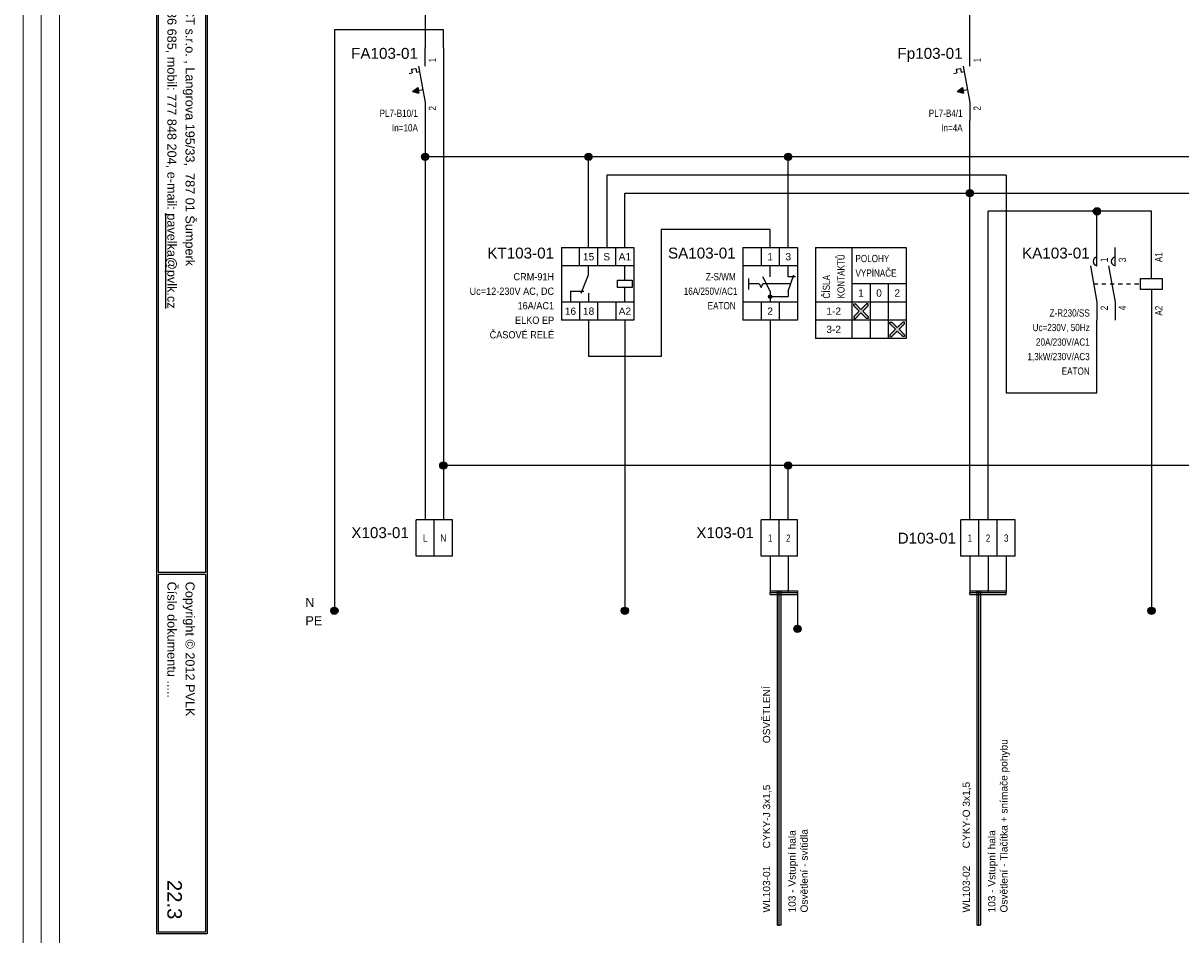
# Model space of a CAD drawing. Extents: x -9683 to -1855, y 4058 to 4698.
# Tile 8 of 50: x -8596 to -8277, y 4231 to 4482. Entities that reach past the tile are written whole.
import ezdxf
from ezdxf.enums import TextEntityAlignment as Align

# ---------------------------------------------------------------- set-up
doc = ezdxf.new("R2010")
doc.units = 0
doc.header["$MEASUREMENT"] = 0
doc.linetypes.add('DASHED', pattern=[0.564444, 0.282222, -0.282222])
for name, color, linetype in [('1-KRESBA', 7, 'Continuous'), ('__Bílá', 7, 'Continuous'), ('__Rudá 010', 10, 'Continuous'), ('__Svmodrá', 4, 'Continuous'), ('__Vínová 220', 220, 'Continuous'), ('__Zelená', 3, 'Continuous'), ('__Černá 250', 7, 'Continuous')]:
    doc.layers.add(name, color=color, linetype=linetype)
doc.styles.add('Arial', font='arial.ttf')

# ---------------------------------------------------------------- blocks, each defined once
blk = doc.blocks.new('BLK_Razítko_malé_pro_rozváděče')
at = {"layer": '__Bílá'}
for p, q in [((15, -405), (294, -405)), ((15.5, -405.5), (194.5, -405.5)), ((194.5, -405.5), (194.5, -418.5)), ((195, -405.5), (195, -418.5)), ((195, -405.5), (293.5, -405.5)), ((293.5, -405.5), (293.5, -418.5)), ((294, -405), (294, -419)), ((15, -419), (294, -419)), ((15.5, -418.5), (194.5, -418.5)), ((195, -418.5), (293.5, -418.5))]:
    blk.add_line(p, q, dxfattribs=at)
at = {"layer": '__Bílá', "style": 'Arial'}
for s, p in [('PVLK PROJECT s.r.o. , Langrova 195/33,  787 01 Šumperk', (17.5, -411)), ('Copyright © 2012 PVLK', (197, -411)), ('Telefon: 773 836 685, mobil: 777 848 204, e-mail: %%Upavelka@pvlk.cz', (17.5, -416)), ('Číslo dokumentu .....', (197, -416))]:
    blk.add_text(s, height=2.5, dxfattribs=at).set_placement(p)
at = {"layer": '__Vínová 220', "style": 'Arial'}
blk.add_attdef('ČÍSLO', text='', height=4, dxfattribs=at).set_placement((290, -416), align=Align.RIGHT)
blk = doc.blocks.new('V0085A01')
h = blk.add_hatch(color=256)
edge = h.paths.add_edge_path()
edge.add_arc((0, 0), 1, 0, 360)
blk.add_circle((0, 0), 1)
blk = doc.blocks.new('CRM-91H')
for p, q in [((-4.26, 10.79), (-4.26, -9.21)), ((-4.26, 10.79), (15.74, 10.79)), ((0.74, 5.79), (0.74, 10.79)), ((5.74, 10.79), (5.74, 5.79)), ((10.74, 5.79), (10.74, 10.79)), ((15.74, 10.79), (15.74, -9.21)), ((15.74, 5.79), (-4.26, 5.79)), ((1.24, -1.71), (3.24, 3.29)), ((3.24, 3.29), (3.24, 5.79)), ((13.24, 1.79), (13.24, 5.79)), ((11.24, -0.21), (11.24, 1.79)), ((11.24, 1.79), (15.24, 1.79)), ((15.24, 1.79), (15.24, -0.21)), ((-1.76, -1.21), (-1.76, -4.21)), ((-1.76, -1.21), (1.92, -1.21)), ((3.24, -1.71), (3.24, -4.21)), ((15.24, -0.21), (11.24, -0.21)), ((13.24, -4.21), (13.24, -0.21)), ((15.74, -4.21), (-4.26, -4.21)), ((0.74, -4.21), (0.74, -9.21)), ((5.74, -4.21), (5.74, -9.21)), ((10.74, -4.21), (10.74, -9.21)), ((15.74, -9.21), (-4.26, -9.21))]:
    blk.add_line(p, q)
at = {"style": 'Arial'}
for s, p in [('15', (3.24, 7.29)), ('S', (8.24, 7.29)), ('A1', (13.24, 7.29)), ('16', (-1.76, -7.71)), ('18', (3.24, -7.71)), ('A2', (13.24, -7.71))]:
    blk.add_text(s, height=2, dxfattribs=at).set_placement(p, align=Align.CENTER)
blk.add_attdef('POPIS', text='', height=3, dxfattribs=at).set_placement((-6.26, 7.79), align=Align.RIGHT)
at = {"style": 'Arial', "width": 0.9}
for tag, p in [('TYP', (-6.26, 1.79)), ('CÍVKA', (-6.26, -2.21)), ('PROUD', (-6.26, -6.21)), ('DOPLŇ1', (-6.26, -10.21)), ('DOPLŇ2', (-6.26, -14.21))]:
    blk.add_attdef(tag, text='', height=2, dxfattribs=at).set_placement(p, align=Align.RIGHT)
blk = doc.blocks.new('V0109A02')
for p, q in [((0, 0), (0, 10)), ((5, 10), (0, 10)), ((5, 0), (5, 10)), ((10, 10), (5, 10)), ((10, 0), (10, 10)), ((5, 0), (0, 0)), ((10, 0), (5, 0))]:
    blk.add_line(p, q)
at = {"style": 'Arial'}
blk.add_attdef('POPIS', text='', height=3, dxfattribs=at).set_placement((-2, 5), align=Align.RIGHT)
at = {"style": 'Arial', "width": 0.8}
for tag, p in [('S1', (2.5, 5)), ('S2', (7.5, 5))]:
    blk.add_attdef(tag, text='', height=2, dxfattribs=at).set_placement(p, align=Align.MIDDLE)
blk = doc.blocks.new('L0001A01')
h = blk.add_hatch(color=256)
edge = h.paths.add_edge_path()
edge.add_arc((0, 0), 1, 0, 360)
blk.add_circle((0, 0), 1)
blk = doc.blocks.new('FEVA1462')
blk.add_hatch(color=256).paths.add_polyline_path([(-3.5, -2), (-2.06, -0.92), (-1.772, -2.504)])
for p, q in [((0, 5), (0, 10)), ((-3.752, 4.136), (-2.564, 4.352)), ((-3.752, 4.136), (-3.568, 3.124)), ((-2.564, 4.352), (-2.38, 3.34)), ((-2.38, 3.34), (-1.544, 3.492)), ((-1.818, 5), (0, -5)), ((-4.448, 2.964), (-3.568, 3.124)), ((-3.5, -2), (-2.06, -0.92)), ((-3.5, -2), (-0.64, -1.48)), ((-3.5, -2), (-1.772, -2.504)), ((-2.06, -0.92), (-1.772, -2.504)), ((0, -5), (0, -10))]:
    blk.add_line(p, q)
at = {"style": 'Arial'}
blk.add_attdef('POPIS', text='', height=3, dxfattribs=at).set_placement((-2, 7), align=Align.RIGHT)
at = {"style": 'Arial', "width": 0.8}
blk.add_attdef('NO1', (3, 6), '', height=2, rotation=90, dxfattribs=at)
blk.add_attdef('CO1', text='', height=2, rotation=90, dxfattribs=at).set_placement((3, -6), align=Align.RIGHT)
for tag, p in [('TYP', (-2, -9)), ('PROUD', (-2, -13)), ('DOPLŇ1', (-2, -17)), ('DOPLŇ2', (-2, -21))]:
    blk.add_attdef(tag, text='', height=2, dxfattribs=at).set_placement(p, align=Align.RIGHT)
blk = doc.blocks.new('V0109A03')
for p, q in [((5, 10), (0, 10)), ((0, 0), (0, 10)), ((10, 10), (5, 10)), ((5, 0), (5, 10)), ((15, 10), (10, 10)), ((10, 0), (10, 10)), ((15, 0), (15, 10)), ((5, 0), (0, 0)), ((10, 0), (5, 0)), ((15, 0), (10, 0))]:
    blk.add_line(p, q)
at = {"style": 'Arial'}
blk.add_attdef('POPIS', text='', height=3, dxfattribs=at).set_placement((-2, 5), align=Align.RIGHT)
at = {"style": 'Arial', "width": 0.8}
for tag, p in [('S1', (2.5, 5)), ('S2', (7.5, 5)), ('S3', (12.5, 5))]:
    blk.add_attdef(tag, text='', height=2, dxfattribs=at).set_placement(p, align=Align.MIDDLE)
blk = doc.blocks.new('feva2774')
h = blk.add_hatch(color=256)
h.paths.add_polyline_path([(5, -3), (5, -3.5), (5.5, -3.5, 0.414214)])
h.paths.add_polyline_path([(5, -3.5), (5, -4, 0.414214), (5.5, -3.5)])
h.paths.add_polyline_path([(5, -4), (5, -3, 0.414214), (4.5, -3.5, 0.414214)])
for points in [[(30, -7), (28.5, -5.5), (28, -5.5), (28, -6), (29.5, -7.5), (28, -9), (28, -9.5), (28.5, -9.5), (30, -8), (31.5, -9.5), (32, -9.5), (32, -9), (30.5, -7.5), (32, -6), (32, -5.5), (31.5, -5.5)], [(40, -12), (38.5, -10.5), (38, -10.5), (38, -11), (39.5, -12.5), (38, -14), (38, -14.5), (38.5, -14.5), (40, -13), (41.5, -14.5), (42, -14.5), (42, -14), (40.5, -12.5), (42, -11), (42, -10.5), (41.5, -10.5)]]:
    blk.add_hatch(color=256).paths.add_polyline_path(points)
for p, q in [((-2.5, 10), (-2.5, -10)), ((-2.5, 10), (12.5, 10)), ((2.5, 10), (2.5, 5)), ((7.5, 10), (7.5, 5)), ((12.5, 10), (12.5, -10)), ((17.5, 10), (17.5, -15)), ((17.5, 10), (42.5, 10)), ((27.5, 10), (27.5, -15)), ((42.5, 10), (42.5, -15)), ((12.5, 5), (-2.5, 5)), ((5, 2), (5, 5)), ((10, 2), (10, 5)), ((-1, 1.5), (-1, -1.5)), ((2, 0), (-1, 0)), ((2, 0), (2.5, -1)), ((2.5, -1), (3, 0)), ((5, -2), (3, 2)), ((10.67, 0), (3, 0)), ((10, -2), (11.5, 2.5)), ((12, 2), (10, 2)), ((42.5, 0), (27.5, 0)), ((32.5, 0), (32.5, -15)), ((37.5, 0), (37.5, -15)), ((5, -2), (5, -5)), ((10, -2), (10, -3.5)), ((12.5, -5), (-2.5, -5)), ((2.5, -5), (2.5, -10)), ((5, -3.5), (10, -3.5)), ((7.5, -5), (7.5, -10)), ((42.5, -5), (17.5, -5)), ((28, -6), (28, -5.5)), ((28, -5.5), (28.5, -5.5)), ((29.5, -7.5), (28, -6)), ((28.5, -5.5), (30, -7)), ((31.5, -5.5), (30, -7)), ((30.5, -7.5), (32, -6)), ((32, -5.5), (31.5, -5.5)), ((32, -6), (32, -5.5)), ((29.5, -7.5), (28, -9)), ((28, -9), (28, -9.5)), ((28, -9.5), (28.5, -9.5)), ((28.5, -9.5), (30, -8)), ((31.5, -9.5), (30, -8)), ((30.5, -7.5), (32, -9)), ((32, -9.5), (31.5, -9.5)), ((32, -9), (32, -9.5)), ((12.5, -10), (-2.5, -10)), ((42.5, -10), (17.5, -10)), ((38, -11), (38, -10.5)), ((38, -10.5), (38.5, -10.5)), ((39.5, -12.5), (38, -11)), ((39.5, -12.5), (38, -14)), ((38.5, -10.5), (40, -12)), ((41.5, -10.5), (40, -12)), ((40.5, -12.5), (42, -11)), ((40.5, -12.5), (42, -14)), ((42, -10.5), (41.5, -10.5)), ((42, -11), (42, -10.5)), ((42.5, -15), (17.5, -15)), ((38, -14), (38, -14.5)), ((38, -14.5), (38.5, -14.5)), ((38.5, -14.5), (40, -13)), ((41.5, -14.5), (40, -13)), ((42, -14.5), (41.5, -14.5)), ((42, -14), (42, -14.5))]:
    blk.add_line(p, q)
blk.add_circle((5, -3.5), 0.5)
at = {"style": 'Arial'}
for s, p in [('1', (5, 6.5)), ('3', (10, 6.5)), ('1', (30, -3.5)), ('0', (35, -3.5)), ('2', (40, -3.5)), ('2', (5, -8.5)), ('1-2', (22.5, -8.5)), ('3-2', (22.5, -13.5))]:
    blk.add_text(s, height=2, dxfattribs=at).set_placement(p, align=Align.CENTER)
at = {"style": 'Arial', "width": 0.8}
for s, p in [('KONTAKTŮ', (25.5, -4)), ('ČÍSLA', (21.5, -4))]:
    blk.add_text(s, height=2, rotation=90, dxfattribs=at).set_placement(p)
for s, p in [('POLOHY', (28.5, 6)), ('VYPÍNAČE', (28.5, 2))]:
    blk.add_text(s, height=2, dxfattribs=at).set_placement(p)
at = {"style": 'Arial'}
blk.add_attdef('POPIS', text='', height=3, dxfattribs=at).set_placement((-4.5, 7), align=Align.RIGHT)
at = {"style": 'Arial', "width": 0.8}
for tag, p in [('TYP', (-4.5, 1)), ('AC1(PROUD)', (-4, -3)), ('DOPLŇ1', (-4.5, -7))]:
    blk.add_attdef(tag, text='', height=2, dxfattribs=at).set_placement(p, align=Align.RIGHT)
blk = doc.blocks.new('moe01029')
for p, q in [((0, 5), (0, 10)), ((5, 5), (5, 10)), ((15, 1.5), (15, 10)), ((-1.82, 5), (0, -5)), ((3.18, 5), (5, -5)), ((12, -1.5), (12, 1.5)), ((12, 1.5), (18, 1.5)), ((18, 1.5), (18, -1.5)), ((18, -1.5), (12, -1.5)), ((15, -1.5), (15, -10)), ((0, -5), (0, -10)), ((5, -5), (5, -10))]:
    blk.add_line(p, q)
at = {"linetype": 'DASHED', "ltscale": 4}
blk.add_line((-0.91, 0), (12, 0), dxfattribs=at)
for centre in [(0.15, 6.2), (5.15, 6.2)]:
    blk.add_arc(centre, 1.21, 97.3062, 262.6938)
at = {"style": 'Arial'}
blk.add_attdef('POPIS', text='', height=3, dxfattribs=at).set_placement((-2, 7), align=Align.RIGHT)
at = {"style": 'Arial', "width": 0.8}
for tag, p in [('NO1', (3, 6)), ('NO2', (8, 6)), ('A1', (18, 6))]:
    blk.add_attdef(tag, p, '', height=2, rotation=90, dxfattribs=at)
for tag, p in [('CO1', (3, -6)), ('CO2', (8, -6)), ('A2', (18, -6))]:
    blk.add_attdef(tag, text='', height=2, rotation=90, dxfattribs=at).set_placement(p, align=Align.RIGHT)
for tag, p in [('TYP', (-2, -9)), ('CÍVKA', (-2, -13)), ('AC1(PROUD)', (-2, -17)), ('AC3(VÝKON)', (-2, -21)), ('DOPLŇ1', (-2, -25)), ('DOPLŇ2', (-2, -29))]:
    blk.add_attdef(tag, text='', height=2, dxfattribs=at).set_placement(p, align=Align.RIGHT)

msp = doc.modelspace()

# ---------------------------------------------------------------- linework, layer by layer
at = {"layer": '1-KRESBA'}
for p, q in [((-8485, 4495), (-8485, 4475)), ((-8335, 4475), (-8335, 4495)), ((-8480, 4480), (-8510, 4480)), ((-8510, 4480), (-8510, 4320)), ((-8480, 4475), (-8480, 4480)), ((-8480, 4475), (-8480, 4345)), ((-8485, 4455), (-8485, 4345)), ((-8335, 4345), (-8335, 4455)), ((-8230, 4445), (-8485, 4445)), ((-8440, 4420), (-8440, 4445)), ((-8385, 4420), (-8385, 4445)), ((-8325, 4440), (-8435, 4440)), ((-8435, 4440), (-8435, 4420)), ((-8325, 4440), (-8325, 4380)), ((-8430, 4420), (-8430, 4435)), ((-8430, 4435), (-8230, 4435)), ((-8330, 4345), (-8330, 4430)), ((-8285, 4430), (-8330, 4430)), ((-8300, 4420), (-8300, 4430)), ((-8285, 4420), (-8285, 4430)), ((-8390, 4425), (-8420, 4425)), ((-8420, 4425), (-8420, 4390)), ((-8390, 4420), (-8390, 4425)), ((-8440, 4400), (-8440, 4390)), ((-8430, 4400), (-8430, 4320)), ((-8390, 4400), (-8390, 4345)), ((-8300, 4380), (-8300, 4400)), ((-8285, 4400), (-8285, 4320)), ((-8420, 4390), (-8440, 4390)), ((-8325, 4380), (-8300, 4380)), ((-8230, 4360), (-8480, 4360)), ((-8385, 4345), (-8385, 4360)), ((-8390, 4335), (-8390, 4325)), ((-8385, 4335), (-8385, 4325)), ((-8335, 4335), (-8335, 4325)), ((-8330, 4335), (-8330, 4325)), ((-8325, 4335), (-8325, 4325)), ((-8390, 4325.5), (-8390, 4325)), ((-8390, 4325.5), (-8382.5, 4325.5)), ((-8390, 4324.5), (-8390, 4325)), ((-8390, 4325), (-8382.5, 4325)), ((-8390, 4324.5), (-8382.5, 4324.5)), ((-8388, 4233.43), (-8388, 4325.39)), ((-8388, 4325.39), (-8387.5, 4325.39)), ((-8387.5, 4233.43), (-8387.5, 4325.39)), ((-8387, 4325.39), (-8387.5, 4325.39)), ((-8387, 4233.43), (-8387, 4325.39)), ((-8382.5, 4325.5), (-8382.5, 4325)), ((-8382.5, 4324.5), (-8382.5, 4325)), ((-8382.5, 4325), (-8382.5, 4315)), ((-8335, 4325.5), (-8335, 4325)), ((-8335, 4325.5), (-8325, 4325.5)), ((-8335, 4324.5), (-8335, 4325)), ((-8335, 4325), (-8325, 4325)), ((-8335, 4324.5), (-8325, 4324.5)), ((-8333, 4233.43), (-8333, 4325.39)), ((-8333, 4325.39), (-8332.5, 4325.39)), ((-8332.5, 4233.43), (-8332.5, 4325.39)), ((-8332, 4325.39), (-8332.5, 4325.39)), ((-8332, 4233.43), (-8332, 4325.39)), ((-8325, 4325.5), (-8325, 4325)), ((-8325, 4324.5), (-8325, 4325)), ((-8388, 4233.43), (-8387.5, 4233.43)), ((-8387, 4233.43), (-8387.5, 4233.43)), ((-8333, 4233.43), (-8332.5, 4233.43)), ((-8332, 4233.43), (-8332.5, 4233.43))]:
    msp.add_line(p, q, dxfattribs=at)
at = {"layer": '__Vínová 220', "lineweight": 0}
for p, q in [((-8595.71, 4193.74), (-8595.71, 4559.82)), ((-8590.71, 4193.74), (-8590.71, 4559.82)), ((-8585.71, 4193.74), (-8585.71, 4559.82))]:
    msp.add_line(p, q, dxfattribs=at)

# ---------------------------------------------------------------- block references
at = {"color": 250, "linetype": 'Continuous'}
for p in [(-8510, 4320), (-8430, 4320), (-8285, 4320), (-8382.5, 4315)]:
    msp.add_blockref('V0085A01', p, dxfattribs=at)
at = {"layer": '1-KRESBA', "rotation": 270}
msp.add_blockref('BLK_Razítko_malé_pro_rozváděče', (-8140, 4525), dxfattribs=at).add_auto_attribs({'ČÍSLO': '22.3'})
at = {"layer": '1-KRESBA', "color": 250, "linetype": 'Continuous'}
for p in [(-8485, 4445), (-8440, 4445), (-8385, 4445), (-8335, 4435), (-8300, 4430), (-8480, 4360), (-8385, 4360)]:
    msp.add_blockref('L0001A01', p, dxfattribs=at)
at = {"layer": '1-KRESBA'}
msp.add_blockref('CRM-91H', (-8443.24, 4409.21), dxfattribs=at).add_auto_attribs({'POPIS': 'KT103-01', 'TYP': 'CRM-91H', 'CÍVKA': 'Uc=12-230V AC, DC', 'PROUD': '16A/AC1', 'DOPLŇ1': 'ELKO EP', 'DOPLŇ2': 'ČASOVÉ RELÉ'})
at = {"layer": '__Černá 250'}
for name, p, values in [('FEVA1462', (-8485, 4465), {'POPIS': 'FA103-01', 'TYP': 'PL7-B10/1', 'PROUD': 'In=10A', 'CO1': '2', 'NO1': '1'}), ('FEVA1462', (-8335, 4465), {'POPIS': 'Fp103-01', 'TYP': 'PL7-B4/1', 'PROUD': 'In=4A', 'CO1': '2', 'NO1': '1'}), ('feva2774', (-8395, 4410), {'POPIS': 'SA103-01', 'TYP': 'Z-S/WM', 'AC1(PROUD)': '16A/250V/AC1', 'DOPLŇ1': 'EATON'}), ('moe01029', (-8300, 4410), {'POPIS': 'KA103-01', 'TYP': 'Z-R230/SS', 'CÍVKA': 'Uc=230V, 50Hz', 'AC1(PROUD)': '20A/230V/AC1', 'AC3(VÝKON)': '1,3kW/230V/AC3', 'DOPLŇ1': 'EATON', 'CO1': '2', 'NO1': '1', 'CO2': '4', 'NO2': '3', 'A1': 'A1', 'A2': 'A2'}), ('V0109A02', (-8487.5, 4335), {'POPIS': 'X103-01', 'S1': 'L', 'S2': 'N'}), ('V0109A02', (-8392.5, 4335), {'POPIS': 'X103-01', 'S1': '1', 'S2': '2'})]:
    msp.add_blockref(name, p, dxfattribs=at).add_auto_attribs(values)
ref = msp.add_blockref('V0109A03', (-8337.5, 4335), dxfattribs=at)
ref.add_attrib('POPIS', 'D103-01', dxfattribs={"layer": '0', "height": 3, "style": 'Arial'}).set_placement((-8338.81, 4338.48), align=Align.RIGHT)
ref.add_attrib('S1', '1', dxfattribs={"layer": '0', "height": 2, "style": 'Arial', "width": 0.8}).set_placement((-8335, 4340), align=Align.MIDDLE)
ref.add_attrib('S2', '2', dxfattribs={"layer": '0', "height": 2, "style": 'Arial', "width": 0.8}).set_placement((-8330, 4340), align=Align.MIDDLE)
ref.add_attrib('S3', '3', dxfattribs={"layer": '0', "height": 2, "style": 'Arial', "width": 0.8}).set_placement((-8325, 4340), align=Align.MIDDLE)

# ---------------------------------------------------------------- texts
at = {"layer": '__Rudá 010', "style": 'Arial'}
for s, p in [('OSVĚTLENÍ', (-8390, 4283.52)), ('CYKY-J 3x1,5', (-8390, 4254.56)), ('CYKY-O 3x1,5', (-8335, 4254.56)), ('WL103-01', (-8390, 4236.89)), ('WL103-02', (-8335, 4236.89))]:
    msp.add_text(s, height=2, rotation=90, dxfattribs=at).set_placement(p)
at = {"layer": '__Rudá 010', "char_height": 2, "width": 62.8406, "attachment_point": 1, "rotation": 90, "style": 'Arial'}
for s, insert in [('103 - Vstupní hala\\POsvětlení - Tlačítka + snímače pohybu', (-8329.97, 4236.89)), ('103 - Vstupní hala\\POsvětlení - svítidla', (-8384.97, 4236.89))]:
    msp.add_mtext(s, dxfattribs=dict(at, insert=insert))
at = {"layer": '__Svmodrá', "linetype": 'Continuous', "style": 'Arial'}
msp.add_text('N', height=2.5, dxfattribs=at).set_placement((-8518, 4321))
msp.add_text('N', height=2.5, dxfattribs=at).set_placement((-8518, 4321))
at = {"layer": '__Zelená', "linetype": 'Continuous', "style": 'Arial'}
msp.add_text('PE', height=2.5, dxfattribs=at).set_placement((-8518, 4316))
msp.add_text('PE', height=2.5, dxfattribs=at).set_placement((-8518, 4316))

doc.saveas('drawing.dxf')
